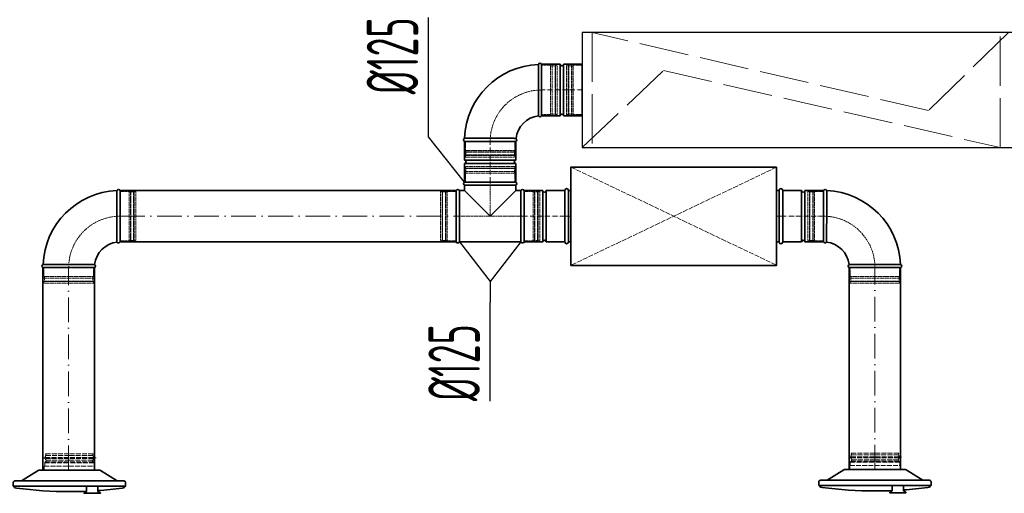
# Model space of a CAD drawing. Header units: millimetres. Extents: x -118717 to 8962, y 22910 to 145283.
# Tile 26 of 193: x -83218 to -80824, y 68642 to 69794. Entities that reach past the tile are written whole.
import ezdxf

# ---------------------------------------------------------------- set-up
doc = ezdxf.new("R2010")
doc.units = ezdxf.units.MM
for name, pattern in [('ACAD_ISO02W100', [15, 12, -3]), ('ACAD_ISO10W100', [18, 12, -3, 0, -3]), ('phl_thick', [0])]:
    doc.linetypes.add(name, pattern=pattern)
for name, color, linetype, lineweight in [('VZT_01 SUP (PŘÍVOD) - OBRYS', 5, 'Continuous', 35), ('VZT_02 SUP (PŘÍVOD) - OSA', 5, 'ACAD_ISO10W100', 5), ('VZT_21 ZAŘÍZENÍ - OBRYS', 1, 'Continuous', 30), ('VZT_22 ZAŘÍZENÍ - DETAIL', 8, 'Continuous', 5), ('VZT_30 DISTRIBUČNÍ PRVKY - OBRYS', 1, 'Continuous', 35), ('VZT_35 TLUMIČE HLUKU - OBRYS', 1, 'Continuous', 35), ('VZT_36 TLUMIČE HLUKU - OSA', 1, 'ACAD_ISO10W100', 5), ('VZT_37 TLUMIČE HLUKU - DETAIL', 8, 'ACAD_ISO02W100', 5), ('VZT_60_KOTY - DIMENZE', 7, 'Continuous', 5)]:
    doc.layers.add(name, color=color, linetype=linetype, lineweight=lineweight)
for name, color, linetype, lineweight, plot in [('VZT_03 SUP (PŘÍVOD) - NETISK', 8, 'ACAD_ISO02W100', 5, False), ('VZT_07 ETA (ODVOD) - NETISK', 8, 'ACAD_ISO02W100', 5, False), ('VZT_34 DISTRIBUČNÍ PRVKY - NETISK', 8, 'ACAD_ISO02W100', 5, False), ('VZT_39 TLUMIČE HLUKU - NETISK', 8, 'ACAD_ISO02W100', 5, False)]:
    doc.layers.add(name, color=color, linetype=linetype, lineweight=lineweight, plot=plot)
doc.styles.add('EVORA_125', font='isocp.shx', dxfattribs={"width": 0.6, "height": 125})

msp = doc.modelspace()

# ---------------------------------------------------------------- linework, layer by layer
at = {"layer": 'VZT_01 SUP (PŘÍVOD) - OBRYS'}
for p, q in [((-81949, 69560.9), (-81949, 69685.9)), ((-81949, 69560.9), (-81949, 69685.9)), ((-81903.5, 69685.9), (-81949, 69685.9)), ((-81903.5, 69560.9), (-81903.5, 69685.9)), ((-81895.5, 69560.9), (-81895.5, 69685.9)), ((-81850, 69685.9), (-81895.5, 69685.9)), ((-81850, 69560.9), (-81850, 69685.9)), ((-81903.5, 69560.9), (-81949, 69560.9)), ((-81850, 69560.9), (-81895.5, 69560.9)), ((-82136.5, 69498.4), (-82011.5, 69498.4)), ((-82136.5, 69452.9), (-82136.5, 69498.4)), ((-82136.5, 69498.4), (-82011.5, 69498.4)), ((-82011.5, 69452.9), (-82011.5, 69498.4)), ((-82136.5, 69452.9), (-82011.5, 69452.9)), ((-82136.5, 69444.9), (-82011.5, 69444.9)), ((-82136.5, 69399.4), (-82136.5, 69444.9)), ((-82011.5, 69399.4), (-82011.5, 69444.9)), ((-82136.5, 69399.4), (-82011.5, 69399.4)), ((-82011.5, 69399.4), (-82136.5, 69399.4)), ((-82011.5, 69391.7), (-82136.5, 69391.7)), ((-82136.5, 69391.7), (-82136.5, 69378.9)), ((-82011.5, 69391.7), (-82011.5, 69378.9)), ((-82973.6, 69378.9), (-82973.6, 69253.9)), ((-82156.5, 69378.9), (-82156.5, 69253.9)), ((-82148.8, 69378.9), (-82148.8, 69253.9)), ((-82148.8, 69378.9), (-82136.5, 69378.9)), ((-82136.5, 69378.9), (-82074, 69316.4)), ((-82074, 69316.4), (-82011.5, 69378.9)), ((-82011.5, 69378.9), (-81999.2, 69378.9)), ((-81999.2, 69378.9), (-81999.2, 69253.9)), ((-81991.5, 69253.9), (-81991.5, 69378.9)), ((-81946, 69378.9), (-81991.5, 69378.9)), ((-81991.5, 69253.9), (-81991.5, 69378.9)), ((-81946, 69253.9), (-81946, 69378.9)), ((-81938, 69253.9), (-81938, 69378.9)), ((-81892.5, 69378.9), (-81938, 69378.9)), ((-81892.5, 69253.9), (-81892.5, 69378.9)), ((-81362.5, 69253.9), (-81362.5, 69378.9)), ((-81317, 69378.9), (-81362.5, 69378.9)), ((-81317, 69253.9), (-81317, 69378.9)), ((-81309, 69253.9), (-81309, 69378.9)), ((-81263.5, 69378.9), (-81309, 69378.9)), ((-81263.5, 69378.9), (-81263.5, 69253.9)), ((-81263.5, 69253.9), (-81263.5, 69378.9)), ((-82148.8, 69253.9), (-81999.2, 69253.9)), ((-81946, 69253.9), (-81991.5, 69253.9)), ((-81892.5, 69253.9), (-81938, 69253.9)), ((-81317, 69253.9), (-81362.5, 69253.9)), ((-81263.5, 69253.9), (-81309, 69253.9)), ((-83036.1, 69191.4), (-83161.1, 69191.4)), ((-81201, 69191.4), (-81076, 69191.4))]:
    msp.add_line(p, q, dxfattribs=at)
for points in [[(-82156.5, 69378.9), (-82973.6, 69378.9)], [(-82156.5, 69253.9), (-82973.6, 69253.9)], [(-83161.1, 69191.4), (-83161.1, 68698.5)], [(-83036.1, 69191.4), (-83036.1, 68698.5)], [(-81201, 69191.4), (-81201, 68700.1)], [(-81076, 69191.4), (-81076, 68700.1)]]:
    msp.add_lwpolyline(points, dxfattribs=at)
for centre, radius, start, end in [((-81949, 69498.4), 187.5, 92.3607, 177.6393), ((-81952.8, 69684.2), 4.17, 23.4678, 158.8928), ((-81899.5, 69685.9), 4, 180, 0), ((-81949, 69498.4), 62.5, 96.8302, 173.1698), ((-81952.8, 69562.5), 4.17, 210.2981, 336.5322), ((-81899.5, 69560.9), 4, 0, 180), ((-82134.8, 69502.2), 4.17, 111.1072, 246.5322), ((-82013.2, 69502.2), 4.17, 293.4678, 59.7019), ((-82136.5, 69448.9), 4, 270, 90), ((-82011.5, 69448.9), 4, 90, 270), ((-82134.8, 69395.5), 4.17, 113.4678, 246.5322), ((-82013.2, 69395.5), 4.17, 293.4678, 66.5322), ((-82973.6, 69191.4), 187.5, 92.3607, 177.6393), ((-82977.5, 69377.2), 4.17, 23.4678, 158.8928), ((-82152.7, 69377.2), 4.17, 23.4678, 156.5322), ((-81995.3, 69377.2), 4.17, 23.4678, 156.5322), ((-81942, 69378.9), 4, 180, 0), ((-81313, 69378.9), 4, 180, 0), ((-81259.7, 69377.2), 4.17, 21.1072, 156.5322), ((-81263.5, 69191.4), 187.5, 2.3607, 87.6393), ((-82973.6, 69191.4), 62.5, 96.8302, 173.1698), ((-82977.5, 69255.5), 4.17, 210.2981, 336.5322), ((-82152.7, 69255.5), 4.17, 203.4678, 336.5322), ((-81995.3, 69255.5), 4.17, 203.4678, 336.5322), ((-81942, 69253.9), 4, 0, 180), ((-81313, 69253.9), 4, 0, 180), ((-81259.7, 69255.5), 4.17, 203.4678, 329.7019), ((-81263.5, 69191.4), 62.5, 6.8302, 83.1698), ((-83159.5, 69195.2), 4.17, 111.1072, 246.5322), ((-81077.7, 69195.2), 4.17, 293.4678, 68.8928), ((-83037.8, 69195.2), 4.17, 293.4678, 59.7019), ((-81199.3, 69195.2), 4.17, 120.2981, 246.5322)]:
    msp.add_arc(centre, radius, start, end, dxfattribs=at)
for points, knots in [([(-81956.4, 69560.4), (-81956.4, 69560.4), (-81956.5, 69562), (-81956.5, 69568.1), (-81956.5, 69572.6), (-81956.6, 69584), (-81956.6, 69590.8), (-81956.6, 69605.8), (-81956.6, 69613.9), (-81956.7, 69630.2), (-81956.7, 69638.4), (-81956.7, 69653.6), (-81956.7, 69660.5), (-81956.7, 69672.3), (-81956.7, 69677), (-81956.7, 69683.6), (-81956.7, 69685.4), (-81956.7, 69685.7), (-81956.7, 69685.7), (-81956.7, 69685.7)], [0, 0, 0, 0, 24.235852, 24.235852, 48.531845, 48.531845, 73.024415, 73.024415, 97.570898, 97.570898, 122.078339, 122.078339, 146.53579, 146.53579, 170.957495, 170.957495, 195.359468, 195.359468, 197.168246, 197.168246, 197.168246, 197.168246]), ([(-82011.1, 69505.8), (-82011.1, 69505.8), (-82011.1, 69505.8), (-82011.4, 69505.8), (-82011.8, 69505.8), (-82012.8, 69505.8), (-82013.6, 69505.8), (-82016.7, 69505.8), (-82019.9, 69505.9), (-82028.8, 69505.9), (-82035, 69505.9), (-82049.1, 69506), (-82056.9, 69506), (-82073.1, 69506), (-82081.4, 69506), (-82097.2, 69506.1), (-82104.7, 69506.1), (-82117.9, 69506.1), (-82123.5, 69506.1), (-82130.4, 69506.1), (-82132.6, 69506.1), (-82135.6, 69506.1), (-82136.3, 69506.1), (-82136.3, 69506.1)], [197.067977, 197.067977, 197.067977, 197.067977, 201.792196, 201.792196, 209.190204, 209.190204, 218.040239, 218.040239, 237.760854, 237.760854, 262.206108, 262.206108, 286.831239, 286.831239, 311.323072, 311.323072, 335.946087, 335.946087, 360.704397, 360.704397, 377.088273, 377.088273, 394.105327, 394.105327, 394.105327, 394.105327]), ([(-82981.1, 69253.4), (-82981.1, 69253.4), (-82981.1, 69253.5), (-82981.1, 69253.8), (-82981.1, 69254.1), (-82981.1, 69255.2), (-82981.1, 69256), (-82981.1, 69259.1), (-82981.1, 69262.2), (-82981.2, 69271.2), (-82981.2, 69277.3), (-82981.2, 69291.5), (-82981.3, 69299.3), (-82981.3, 69315.5), (-82981.3, 69323.7), (-82981.3, 69339.6), (-82981.3, 69347.1), (-82981.4, 69360.2), (-82981.4, 69365.8), (-82981.4, 69372.8), (-82981.4, 69374.9), (-82981.4, 69377.9), (-82981.4, 69378.7), (-82981.4, 69378.7)], [197.067977, 197.067977, 197.067977, 197.067977, 201.792196, 201.792196, 209.190204, 209.190204, 218.040239, 218.040239, 237.760854, 237.760854, 262.206108, 262.206108, 286.831239, 286.831239, 311.323072, 311.323072, 335.946087, 335.946087, 360.704397, 360.704397, 377.088273, 377.088273, 394.105327, 394.105327, 394.105327, 394.105327]), ([(-81256.1, 69253.4), (-81256.1, 69253.4), (-81256.1, 69253.5), (-81256.1, 69253.8), (-81256.1, 69254.1), (-81256.1, 69255.2), (-81256.1, 69256), (-81256, 69259.1), (-81256, 69262.2), (-81256, 69271.2), (-81255.9, 69277.3), (-81255.9, 69291.5), (-81255.9, 69299.3), (-81255.8, 69315.5), (-81255.8, 69323.7), (-81255.8, 69339.6), (-81255.8, 69347.1), (-81255.8, 69360.2), (-81255.8, 69365.8), (-81255.8, 69372.8), (-81255.8, 69374.9), (-81255.8, 69377.9), (-81255.8, 69378.7), (-81255.8, 69378.7)], [197.067977, 197.067977, 197.067977, 197.067977, 201.792196, 201.792196, 209.190204, 209.190204, 218.040239, 218.040239, 237.760854, 237.760854, 262.206108, 262.206108, 286.831239, 286.831239, 311.323072, 311.323072, 335.946087, 335.946087, 360.704397, 360.704397, 377.088273, 377.088273, 394.105327, 394.105327, 394.105327, 394.105327]), ([(-83035.7, 69198.8), (-83035.7, 69198.8), (-83037.3, 69198.8), (-83043.4, 69198.9), (-83047.9, 69198.9), (-83059.3, 69198.9), (-83066.1, 69199), (-83081.1, 69199), (-83089.2, 69199), (-83105.5, 69199), (-83113.6, 69199), (-83128.8, 69199.1), (-83135.8, 69199.1), (-83147.6, 69199.1), (-83152.3, 69199.1), (-83158.9, 69199.1), (-83160.7, 69199.1), (-83161, 69199.1), (-83161, 69199.1), (-83161, 69199.1)], [0, 0, 0, 0, 24.235852, 24.235852, 48.531845, 48.531845, 73.024415, 73.024415, 97.570898, 97.570898, 122.078339, 122.078339, 146.53579, 146.53579, 170.957495, 170.957495, 195.359468, 195.359468, 197.168246, 197.168246, 197.168246, 197.168246]), ([(-81201.5, 69198.8), (-81201.5, 69198.8), (-81199.9, 69198.8), (-81193.7, 69198.9), (-81189.3, 69198.9), (-81177.9, 69198.9), (-81171.1, 69199), (-81156.1, 69199), (-81148, 69199), (-81131.6, 69199), (-81123.5, 69199), (-81108.3, 69199.1), (-81101.4, 69199.1), (-81089.6, 69199.1), (-81084.9, 69199.1), (-81078.2, 69199.1), (-81076.4, 69199.1), (-81076.2, 69199.1), (-81076.2, 69199.1), (-81076.2, 69199.1)], [0, 0, 0, 0, 24.235852, 24.235852, 48.531845, 48.531845, 73.024415, 73.024415, 97.570898, 97.570898, 122.078339, 122.078339, 146.53579, 146.53579, 170.957495, 170.957495, 195.359468, 195.359468, 197.168246, 197.168246, 197.168246, 197.168246])]:
    msp.add_open_spline(points, degree=3, knots=knots, dxfattribs=at)
at = {"layer": 'VZT_02 SUP (PŘÍVOD) - OSA', "ltscale": 0.3}
for points in [[(-81949, 69623.4), (-81949, 69623.4, 0.414214), (-82074, 69498.4), (-82074, 69498.4)], [(-83098.6, 69191.4), (-83098.6, 69191.4, -0.414214), (-82973.6, 69316.4), (-82973.6, 69316.4)], [(-81138.5, 69191.4), (-81138.5, 69191.4, 0.414214), (-81263.5, 69316.4), (-81263.5, 69316.4)]]:
    msp.add_lwpolyline(points, format="xyb", dxfattribs=at)
at = {"layer": 'VZT_02 SUP (PŘÍVOD) - OSA'}
for points in [[(-81850, 69623.4), (-81949, 69623.4)], [(-82074, 69399.4), (-82074, 69498.4)], [(-81892.5, 69316.4), (-81991.5, 69316.4)], [(-81263.5, 69316.4), (-81362.5, 69316.4)]]:
    msp.add_lwpolyline(points, dxfattribs=at)
at = {"layer": 'VZT_02 SUP (PŘÍVOD) - OSA', "ltscale": 0.3}
msp.add_lwpolyline([(-82074, 69399.4), (-82074, 69316.4)], dxfattribs=at)
at = {"layer": 'VZT_02 SUP (PŘÍVOD) - OSA', "ltscale": 5}
for points in [[(-82973.6, 69316.4), (-82156.5, 69316.4)], [(-83098.6, 68698.5), (-83098.6, 69191.4)], [(-81138.5, 68700.1), (-81138.5, 69191.4)]]:
    msp.add_lwpolyline(points, dxfattribs=at)
at = {"layer": 'VZT_03 SUP (PŘÍVOD) - NETISK', "ltscale": 0.4}
for p, q in [((-81949, 69683.4), (-81927, 69683.4)), ((-81927, 69563.4), (-81927, 69683.4)), ((-81927, 69682.4), (-81923.5, 69682.4)), ((-81923.5, 69562.4), (-81923.5, 69684.4)), ((-81923.5, 69684.4), (-81923, 69684.4)), ((-81923, 69562.4), (-81923, 69684.4)), ((-81923, 69682.4), (-81916, 69682.4)), ((-81916, 69562.4), (-81916, 69684.4)), ((-81916, 69684.4), (-81915.5, 69684.4)), ((-81915.5, 69562.4), (-81915.5, 69684.4)), ((-81915.5, 69682.4), (-81915, 69682.4)), ((-81915, 69563.4), (-81915, 69683.4)), ((-81915, 69683.4), (-81911, 69683.4)), ((-81911, 69563.4), (-81911, 69683.4)), ((-81949, 69563.4), (-81927, 69563.4)), ((-81927, 69564.4), (-81923.5, 69564.4)), ((-81923.5, 69562.4), (-81923, 69562.4)), ((-81923, 69564.4), (-81916, 69564.4)), ((-81916, 69562.4), (-81915.5, 69562.4)), ((-81915.5, 69564.4), (-81915, 69564.4)), ((-81915, 69563.4), (-81911, 69563.4)), ((-82134, 69498.4), (-82134, 69476.4)), ((-82014, 69498.4), (-82014, 69476.4)), ((-82135, 69472.9), (-82013, 69472.9)), ((-82135, 69472.9), (-82135, 69472.4)), ((-82135, 69472.4), (-82013, 69472.4)), ((-82135, 69465.4), (-82013, 69465.4)), ((-82135, 69465.4), (-82135, 69464.9)), ((-82135, 69464.9), (-82013, 69464.9)), ((-82134, 69476.4), (-82014, 69476.4)), ((-82134, 69464.4), (-82014, 69464.4)), ((-82134, 69464.4), (-82134, 69460.4)), ((-82133, 69476.4), (-82133, 69472.9)), ((-82133, 69472.4), (-82133, 69465.4)), ((-82133, 69464.9), (-82133, 69464.4)), ((-82015, 69476.4), (-82015, 69472.9)), ((-82015, 69472.4), (-82015, 69465.4)), ((-82015, 69464.9), (-82015, 69464.4)), ((-82014, 69464.4), (-82014, 69460.4)), ((-82013, 69472.9), (-82013, 69472.4)), ((-82013, 69465.4), (-82013, 69464.9)), ((-82134, 69460.4), (-82014, 69460.4)), ((-82013, 69432.9), (-82135, 69432.9)), ((-82135, 69432.4), (-82135, 69432.9)), ((-82013, 69432.4), (-82135, 69432.4)), ((-82013, 69425.4), (-82135, 69425.4)), ((-82135, 69424.9), (-82135, 69425.4)), ((-82013, 69424.9), (-82135, 69424.9)), ((-82014, 69437.4), (-82134, 69437.4)), ((-82134, 69433.4), (-82134, 69437.4)), ((-82014, 69433.4), (-82134, 69433.4)), ((-82014, 69421.4), (-82134, 69421.4)), ((-82134, 69399.4), (-82134, 69421.4)), ((-82133, 69432.9), (-82133, 69433.4)), ((-82133, 69425.4), (-82133, 69432.4)), ((-82133, 69421.4), (-82133, 69424.9)), ((-82015, 69432.9), (-82015, 69433.4)), ((-82015, 69425.4), (-82015, 69432.4)), ((-82015, 69421.4), (-82015, 69424.9)), ((-82014, 69433.4), (-82014, 69437.4)), ((-82014, 69399.4), (-82014, 69421.4)), ((-82013, 69432.4), (-82013, 69432.9)), ((-82013, 69424.9), (-82013, 69425.4)), ((-82973.6, 69376.4), (-82951.6, 69376.4)), ((-82951.6, 69376.4), (-82951.6, 69256.4)), ((-82951.6, 69375.4), (-82948.1, 69375.4)), ((-82948.1, 69377.4), (-82948.1, 69255.4)), ((-82948.1, 69377.4), (-82947.6, 69377.4)), ((-82947.6, 69377.4), (-82947.6, 69255.4)), ((-82947.6, 69375.4), (-82940.6, 69375.4)), ((-82940.6, 69377.4), (-82940.6, 69255.4)), ((-82940.6, 69377.4), (-82940.1, 69377.4)), ((-82940.1, 69377.4), (-82940.1, 69255.4)), ((-82940.1, 69375.4), (-82939.6, 69375.4)), ((-82939.6, 69376.4), (-82939.6, 69256.4)), ((-82939.6, 69376.4), (-82935.6, 69376.4)), ((-82935.6, 69376.4), (-82935.6, 69256.4)), ((-82194.5, 69376.4), (-82194.5, 69256.4)), ((-82190.5, 69376.4), (-82194.5, 69376.4)), ((-82190.5, 69376.4), (-82190.5, 69256.4)), ((-82190, 69375.4), (-82190.5, 69375.4)), ((-82190, 69377.4), (-82190, 69255.4)), ((-82189.5, 69377.4), (-82190, 69377.4)), ((-82189.5, 69377.4), (-82189.5, 69255.4)), ((-82182.5, 69375.4), (-82189.5, 69375.4)), ((-82182.5, 69377.4), (-82182.5, 69255.4)), ((-82182, 69377.4), (-82182.5, 69377.4)), ((-82182, 69377.4), (-82182, 69255.4)), ((-82178.5, 69375.4), (-82182, 69375.4)), ((-82178.5, 69376.4), (-82178.5, 69256.4)), ((-82156.5, 69376.4), (-82178.5, 69376.4)), ((-81969.5, 69376.4), (-81991.5, 69376.4)), ((-81969.5, 69376.4), (-81969.5, 69256.4)), ((-81966, 69375.4), (-81969.5, 69375.4)), ((-81966, 69377.4), (-81966, 69255.4)), ((-81965.5, 69377.4), (-81966, 69377.4)), ((-81965.5, 69377.4), (-81965.5, 69255.4)), ((-81958.5, 69375.4), (-81965.5, 69375.4)), ((-81958.5, 69377.4), (-81958.5, 69255.4)), ((-81958, 69377.4), (-81958.5, 69377.4)), ((-81958, 69377.4), (-81958, 69255.4)), ((-81957.5, 69375.4), (-81958, 69375.4)), ((-81957.5, 69376.4), (-81957.5, 69256.4)), ((-81953.5, 69376.4), (-81957.5, 69376.4)), ((-81953.5, 69376.4), (-81953.5, 69256.4)), ((-81301.5, 69376.4), (-81301.5, 69256.4)), ((-81297.5, 69376.4), (-81301.5, 69376.4)), ((-81297.5, 69376.4), (-81297.5, 69256.4)), ((-81297, 69375.4), (-81297.5, 69375.4)), ((-81297, 69377.4), (-81297, 69255.4)), ((-81296.5, 69377.4), (-81297, 69377.4)), ((-81296.5, 69377.4), (-81296.5, 69255.4)), ((-81289.5, 69375.4), (-81296.5, 69375.4)), ((-81289.5, 69377.4), (-81289.5, 69255.4)), ((-81289, 69377.4), (-81289.5, 69377.4)), ((-81289, 69377.4), (-81289, 69255.4)), ((-81285.5, 69375.4), (-81289, 69375.4)), ((-81285.5, 69376.4), (-81285.5, 69256.4)), ((-81263.5, 69376.4), (-81285.5, 69376.4)), ((-82973.6, 69256.4), (-82951.6, 69256.4)), ((-82951.6, 69257.4), (-82948.1, 69257.4)), ((-82948.1, 69255.4), (-82947.6, 69255.4)), ((-82947.6, 69257.4), (-82940.6, 69257.4)), ((-82940.6, 69255.4), (-82940.1, 69255.4)), ((-82940.1, 69257.4), (-82939.6, 69257.4)), ((-82939.6, 69256.4), (-82935.6, 69256.4)), ((-82190.5, 69256.4), (-82194.5, 69256.4)), ((-82190, 69257.4), (-82190.5, 69257.4)), ((-82189.5, 69255.4), (-82190, 69255.4)), ((-82182.5, 69257.4), (-82189.5, 69257.4)), ((-82182, 69255.4), (-82182.5, 69255.4)), ((-82178.5, 69257.4), (-82182, 69257.4)), ((-82156.5, 69256.4), (-82178.5, 69256.4)), ((-81969.5, 69256.4), (-81991.5, 69256.4)), ((-81966, 69257.4), (-81969.5, 69257.4)), ((-81965.5, 69255.4), (-81966, 69255.4)), ((-81958.5, 69257.4), (-81965.5, 69257.4)), ((-81958, 69255.4), (-81958.5, 69255.4)), ((-81957.5, 69257.4), (-81958, 69257.4)), ((-81953.5, 69256.4), (-81957.5, 69256.4)), ((-81297.5, 69256.4), (-81301.5, 69256.4)), ((-81297, 69257.4), (-81297.5, 69257.4)), ((-81296.5, 69255.4), (-81297, 69255.4)), ((-81289.5, 69257.4), (-81296.5, 69257.4)), ((-81289, 69255.4), (-81289.5, 69255.4)), ((-81285.5, 69257.4), (-81289, 69257.4)), ((-81263.5, 69256.4), (-81285.5, 69256.4)), ((-83158.6, 69191.4), (-83158.6, 69169.4)), ((-83038.6, 69191.4), (-83038.6, 69169.4)), ((-81198.5, 69191.4), (-81198.5, 69169.4)), ((-81078.5, 69191.4), (-81078.5, 69169.4)), ((-83037.6, 69165.9), (-83159.6, 69165.9)), ((-83159.6, 69165.9), (-83159.6, 69165.4)), ((-83037.6, 69165.4), (-83159.6, 69165.4)), ((-83037.6, 69158.4), (-83159.6, 69158.4)), ((-83159.6, 69158.4), (-83159.6, 69157.9)), ((-83037.6, 69157.9), (-83159.6, 69157.9)), ((-83038.6, 69169.4), (-83158.6, 69169.4)), ((-83038.6, 69157.4), (-83158.6, 69157.4)), ((-83158.6, 69157.4), (-83158.6, 69153.4)), ((-83038.6, 69153.4), (-83158.6, 69153.4)), ((-83157.6, 69169.4), (-83157.6, 69165.9)), ((-83157.6, 69165.4), (-83157.6, 69158.4)), ((-83157.6, 69157.9), (-83157.6, 69157.4)), ((-83039.6, 69169.4), (-83039.6, 69165.9)), ((-83039.6, 69165.4), (-83039.6, 69158.4)), ((-83039.6, 69157.9), (-83039.6, 69157.4)), ((-83038.6, 69157.4), (-83038.6, 69153.4)), ((-83037.6, 69165.9), (-83037.6, 69165.4)), ((-83037.6, 69158.4), (-83037.6, 69157.9)), ((-81199.5, 69165.9), (-81077.5, 69165.9)), ((-81199.5, 69165.9), (-81199.5, 69165.4)), ((-81199.5, 69165.4), (-81077.5, 69165.4)), ((-81199.5, 69158.4), (-81077.5, 69158.4)), ((-81199.5, 69158.4), (-81199.5, 69157.9)), ((-81199.5, 69157.9), (-81077.5, 69157.9)), ((-81198.5, 69169.4), (-81078.5, 69169.4)), ((-81198.5, 69157.4), (-81078.5, 69157.4)), ((-81198.5, 69157.4), (-81198.5, 69153.4)), ((-81198.5, 69153.4), (-81078.5, 69153.4)), ((-81197.5, 69169.4), (-81197.5, 69165.9)), ((-81197.5, 69165.4), (-81197.5, 69158.4)), ((-81197.5, 69157.9), (-81197.5, 69157.4)), ((-81079.5, 69169.4), (-81079.5, 69165.9)), ((-81079.5, 69165.4), (-81079.5, 69158.4)), ((-81079.5, 69157.9), (-81079.5, 69157.4)), ((-81078.5, 69157.4), (-81078.5, 69153.4)), ((-81077.5, 69165.9), (-81077.5, 69165.4)), ((-81077.5, 69158.4), (-81077.5, 69157.9))]:
    msp.add_line(p, q, dxfattribs=at)
msp.add_lwpolyline([(-82156.5, 69316.4), (-81991.5, 69316.4)], dxfattribs=at)
at = {"layer": 'VZT_07 ETA (ODVOD) - NETISK', "ltscale": 0.4}
for p, q in [((-81888, 69563.4), (-81888, 69683.4)), ((-81884, 69683.4), (-81888, 69683.4)), ((-81884, 69563.4), (-81884, 69683.4)), ((-81883.5, 69682.4), (-81884, 69682.4)), ((-81883.5, 69562.4), (-81883.5, 69684.4)), ((-81883, 69684.4), (-81883.5, 69684.4)), ((-81883, 69562.4), (-81883, 69684.4)), ((-81876, 69682.4), (-81883, 69682.4)), ((-81876, 69562.4), (-81876, 69684.4)), ((-81875.5, 69684.4), (-81876, 69684.4)), ((-81875.5, 69562.4), (-81875.5, 69684.4)), ((-81872, 69682.4), (-81875.5, 69682.4)), ((-81872, 69563.4), (-81872, 69683.4)), ((-81850, 69683.4), (-81872, 69683.4)), ((-81884, 69563.4), (-81888, 69563.4)), ((-81883.5, 69564.4), (-81884, 69564.4)), ((-81883, 69562.4), (-81883.5, 69562.4)), ((-81876, 69564.4), (-81883, 69564.4)), ((-81875.5, 69562.4), (-81876, 69562.4)), ((-81872, 69564.4), (-81875.5, 69564.4)), ((-81850, 69563.4), (-81872, 69563.4))]:
    msp.add_line(p, q, dxfattribs=at)
at = {"layer": 'VZT_21 ZAŘÍZENÍ - OBRYS'}
msp.add_lwpolyline([(-81850, 69483.4), (-80350, 69483.4), (-80350, 69763.4), (-81850, 69763.4)], close=True, dxfattribs=at)
at = {"layer": 'VZT_22 ZAŘÍZENÍ - DETAIL', "linetype": 'ACAD_ISO02W100', "lineweight": 5, "ltscale": 10}
for points in [[(-81826.1, 69763.4), (-81826.1, 69483.4)], [(-80813.8, 69763.4), (-81008.4, 69573.3), (-81826.1, 69763.4)], [(-80834.3, 69483.4), (-80834.3, 69763.4)], [(-81850, 69483.4), (-81652.6, 69670.6), (-80834.3, 69483.4)]]:
    msp.add_lwpolyline(points, dxfattribs=at)
at = {"layer": 'VZT_30 DISTRIBUČNÍ PRVKY - OBRYS'}
for points in [[(-82980.8, 68672.5), (-83021.2, 68697.9, 0.141374), (-83023.2, 68698.5), (-83170.6, 68698.5, 0.141374), (-83172.6, 68697.9), (-83213, 68672.5)], [(-81022.4, 68674.1), (-81062.8, 68699.5, 0.141374), (-81064.9, 68700.1), (-81212.2, 68700.1, 0.141374), (-81214.3, 68699.5), (-81254.6, 68674.1)], [(-83233.4, 68659.5), (-82960.4, 68659.5), (-82960.4, 68668.7, 0.414214), (-82964.3, 68672.5), (-83229.5, 68672.5, 0.414214), (-83233.4, 68668.7), (-83233.4, 68659.5)], [(-81275, 68661.1), (-81002, 68661.1), (-81002, 68670.2, 0.414214), (-81005.9, 68674.1), (-81271.2, 68674.1, 0.414214), (-81275, 68670.2), (-81275, 68661.1)], [(-83096.9, 68646.5, -0.0327), (-83225.4, 68655), (-83228.4, 68655.6, -0.36397), (-83230.9, 68658.5), (-83230.9, 68659.5)], [(-83027.7, 68659.5), (-83027.7, 68647.1, 0.267949), (-83027.4, 68646.7), (-83021.7, 68643.4, -0.267949), (-83021.5, 68643), (-83021.5, 68642.4), (-83061.1, 68642.4), (-83061.1, 68643, -0.267949), (-83060.9, 68643.4), (-83055.2, 68646.7, 0.267949), (-83054.9, 68647.1), (-83054.9, 68659.5)], [(-83027.7, 68649, 0.015115), (-82968.4, 68655), (-82965.4, 68655.6, 0.36397), (-82962.9, 68658.5), (-82962.9, 68659.5)], [(-81138.5, 68648.1, -0.0327), (-81267.1, 68656.6), (-81270.1, 68657.1, -0.36397), (-81272.5, 68660), (-81272.5, 68661.1)], [(-81138.5, 68648.1, 0.010645), (-81096.6, 68649, 0.010645)], [(-81069.3, 68661.1), (-81069.3, 68648.7, 0.267949), (-81069.1, 68648.3), (-81063.3, 68645, -0.267949), (-81063.1, 68644.6), (-81063.1, 68643.9), (-81102.7, 68643.9), (-81102.7, 68644.6, -0.267949), (-81102.5, 68645), (-81096.8, 68648.3, 0.267949), (-81096.6, 68648.7), (-81096.6, 68661.1)], [(-81069.3, 68650.5, 0.015115), (-81010, 68656.6), (-81007, 68657.1, 0.36397), (-81004.5, 68660), (-81004.5, 68661.1)], [(-83096.9, 68646.5, 0.010645), (-83054.9, 68647.4, 0.010645)]]:
    msp.add_lwpolyline(points, format="xyb", dxfattribs=at)
at = {"layer": 'VZT_34 DISTRIBUČNÍ PRVKY - NETISK'}
for points in [[(-83161.5, 68728.4), (-83155.8, 68729.8, -0.060863), (-83155.2, 68729.9), (-83096.8, 68729.9)], [(-83161.5, 68728.4), (-83155.6, 68727, 0.058981), (-83155, 68726.9), (-83096.8, 68726.9)], [(-83032.1, 68728.4), (-83037.9, 68729.8, 0.060863), (-83038.5, 68729.9), (-83096.8, 68729.9)], [(-83032.1, 68728.4), (-83038.1, 68727, -0.058981), (-83038.7, 68726.9), (-83096.8, 68726.9)], [(-81203.2, 68730), (-81197.4, 68731.4, -0.060863), (-81196.8, 68731.5), (-81138.5, 68731.5)], [(-81203.2, 68730), (-81197.2, 68728.5, 0.058981), (-81196.6, 68728.5), (-81138.5, 68728.5)], [(-81198.5, 68710.1), (-81198.5, 68717.9, -0.291473), (-81197, 68720.3, -0.291473)], [(-81073.8, 68730), (-81079.5, 68731.4, 0.060863), (-81080.1, 68731.5), (-81138.5, 68731.5)], [(-81073.8, 68730), (-81079.7, 68728.5, -0.058981), (-81080.3, 68728.5), (-81138.5, 68728.5)], [(-81078.4, 68710.1), (-81078.4, 68717.9, 0.291473), (-81079.9, 68720.3, 0.291473)], [(-83156.9, 68708.5), (-83156.9, 68716.4, -0.291473), (-83155.4, 68718.8, -0.291473)], [(-83036.8, 68708.5), (-83036.8, 68716.4, 0.291473), (-83038.3, 68718.8, 0.291473)]]:
    msp.add_lwpolyline(points, format="xyb", dxfattribs=at)
for points in [[(-83153.1, 68734.6), (-83154.6, 68738.5), (-83096.8, 68738.5)], [(-83154.1, 68734.4), (-83096.8, 68734.4)], [(-83153.3, 68722.7), (-83096.8, 68722.7)], [(-83040.5, 68734.6), (-83039.1, 68738.5), (-83096.8, 68738.5)], [(-83039.6, 68734.4), (-83096.8, 68734.4)], [(-83040.3, 68722.7), (-83096.8, 68722.7)], [(-81196.6, 68720.6), (-81138.5, 68720.6)], [(-81194.8, 68736.1), (-81196.2, 68740.1), (-81138.5, 68740.1)], [(-81195.7, 68735.9), (-81138.5, 68735.9)], [(-81194.9, 68724.2), (-81138.5, 68724.2)], [(-81082.2, 68736.1), (-81080.7, 68740.1), (-81138.5, 68740.1)], [(-81081.2, 68735.9), (-81138.5, 68735.9)], [(-81082, 68724.2), (-81138.5, 68724.2)], [(-81080.3, 68720.6), (-81138.5, 68720.6)], [(-83157.9, 68698.5), (-83157.9, 68708.5), (-83035.9, 68708.5), (-83035.9, 68698.5)], [(-83157.9, 68698.5), (-83035.9, 68698.5)], [(-83156.9, 68716.4), (-83096.8, 68716.4)], [(-83155, 68719), (-83096.8, 68719)], [(-83038.7, 68719), (-83096.8, 68719)], [(-83036.8, 68716.4), (-83096.8, 68716.4)], [(-81199.5, 68700.1), (-81199.5, 68710.1), (-81077.5, 68710.1), (-81077.5, 68700.1)], [(-81199.5, 68700.1), (-81077.5, 68700.1)], [(-81198.5, 68717.9), (-81138.5, 68717.9)], [(-81078.4, 68717.9), (-81138.5, 68717.9)]]:
    msp.add_lwpolyline(points, dxfattribs=at)
for centre, radius, start, end in [((-83145.1, 68729.1), 10.5, 149.7176, 217.8378), ((-83157.2, 68722.2), 3.88, 297.4993, 6.6735), ((-83036.5, 68722.2), 3.88, 173.3265, 242.5007), ((-83048.6, 68729.1), 10.5, 322.1622, 30.2824), ((-81186.7, 68730.6), 10.5, 149.7176, 217.8378), ((-81198.8, 68723.8), 3.88, 297.4993, 6.6735), ((-81090.2, 68730.6), 10.5, 322.1622, 30.2824), ((-81078.1, 68723.8), 3.88, 173.3265, 242.5007)]:
    msp.add_arc(centre, radius, start, end, dxfattribs=at)
at = {"layer": 'VZT_35 TLUMIČE HLUKU - OBRYS'}
for p, q in [((-81892.5, 69253.9), (-81892.5, 69378.9)), ((-81362.5, 69253.9), (-81362.5, 69378.9))]:
    msp.add_line(p, q, dxfattribs=at)
msp.add_lwpolyline([(-81377.5, 69435.9), (-81877.5, 69435.9), (-81877.5, 69196.9), (-81377.5, 69196.9)], close=True, dxfattribs=at)
for points in [[(-81883.5, 69253.9), (-81883.5, 69378.9)], [(-81883.5, 69378.9), (-81877.5, 69378.9)], [(-81371.5, 69378.9), (-81377.5, 69378.9)], [(-81371.5, 69253.9), (-81371.5, 69378.9)], [(-81883.5, 69253.9), (-81877.5, 69253.9)], [(-81371.5, 69253.9), (-81377.5, 69253.9)]]:
    msp.add_lwpolyline(points, dxfattribs=at)
for centre, start, end in [((-81888, 69378.9), 0, 180), ((-81367, 69378.9), 0, 180), ((-81888, 69253.9), 180, 0), ((-81367, 69253.9), 180, 0)]:
    msp.add_arc(centre, 4.5, start, end, dxfattribs=at)
at = {"layer": 'VZT_36 TLUMIČE HLUKU - OSA', "ltscale": 5}
for points in [[(-81892.5, 69316.4), (-81877.5, 69316.4)], [(-81362.5, 69316.4), (-81377.5, 69316.4)]]:
    msp.add_lwpolyline(points, dxfattribs=at)
at = {"layer": 'VZT_37 TLUMIČE HLUKU - DETAIL', "lineweight": 5}
for points in [[(-81377.5, 69435.9), (-81877.5, 69196.9)], [(-81877.5, 69435.9), (-81377.5, 69196.9)]]:
    msp.add_lwpolyline(points, dxfattribs=at)
at = {"layer": 'VZT_39 TLUMIČE HLUKU - NETISK', "ltscale": 2}
for points in [[(-81892.5, 69253.9), (-81937.5, 69253.9), (-81937.5, 69378.9), (-81892.5, 69378.9)], [(-81362.5, 69253.9), (-81317.5, 69253.9), (-81317.5, 69378.9), (-81362.5, 69378.9)]]:
    msp.add_lwpolyline(points, dxfattribs=at)
at = {"layer": 'VZT_60_KOTY - DIMENZE', "linetype": 'ByBlock', "lineweight": -2}
for p, q in [((-82223.9, 69509.5), (-82223.9, 69559.5)), ((-82074, 69157.2), (-82074, 69107.2))]:
    msp.add_line(p, q, dxfattribs=at)
for points in [[(-82223.9, 69559.5), (-82223.9, 69800.1)], [(-82136.5, 69399.4), (-82223.9, 69509.5)], [(-82148.8, 69253.9), (-82074, 69157.2)], [(-81999.2, 69253.9), (-82074, 69157.2)], [(-82074, 69157.2), (-82074, 69157.2)], [(-82074, 68866.6), (-82074, 69107.2)]]:
    msp.add_lwpolyline(points, dxfattribs=at)

# ---------------------------------------------------------------- texts
at = {"layer": 'VZT_60_KOTY - DIMENZE', "linetype": 'phl_thick', "char_height": 125, "rotation": 90, "style": 'EVORA_125'}
for insert, attachment_point in [((-82373.9, 69800.1), 3), ((-82224, 68866.6), 1)]:
    msp.add_mtext('%%C125', dxfattribs=dict(at, insert=insert, attachment_point=attachment_point))

doc.saveas('drawing.dxf')
